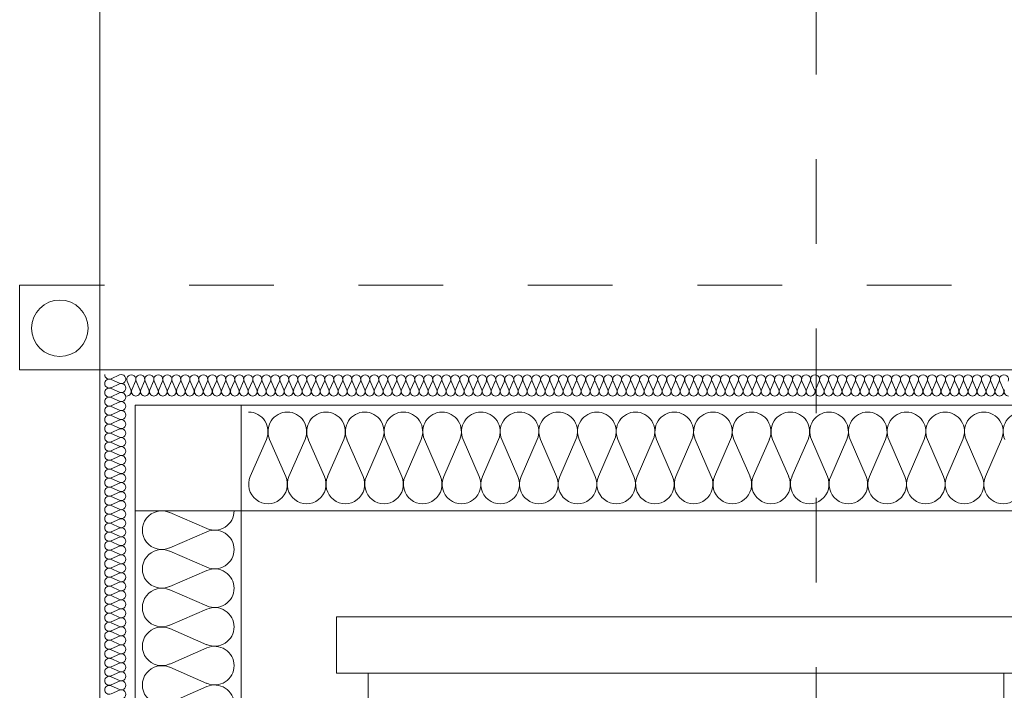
# Model space of a CAD drawing. Header units: millimetres. Extents: x 204754 to 495640, y -178579 to -98814.
# Tile 107 of 179: x 263557 to 264951, y -124542 to -123592. Entities that reach past the tile are written whole.
import ezdxf

# ---------------------------------------------------------------- set-up
doc = ezdxf.new("R2010")
doc.units = ezdxf.units.MM
doc.header["$MEASUREMENT"] = 0
doc.linetypes.add('Przerywana', pattern=[240, 120, -120])
doc.layers.get('0').update_dxf_attribs({"color": 252, "lineweight": 5})
for name, color, linetype, lineweight in [('840-G Znaczniki ogólne_Nr_pióra__3', 252, 'Continuous', 5), ('Nowe_320-W Umeblowanie_Nr_pióra__103', 252, 'Continuous', 5), ('Nowe_320-W Umeblowanie_Nr_pióra__181', 252, 'Continuous', 5), ('Nowe_820-G Rysunki Obrazki_Nr_pióra__1', 252, 'Continuous', 5), ('Nowe_820-G Rysunki Obrazki_Nr_pióra__103', 252, 'Continuous', 5), ('Nowe_820-G Rysunki Obrazki_Nr_pióra__161', 252, 'Continuous', 5), ('Nowe_820-G Rysunki Obrazki_Nr_pióra__27', 252, 'Continuous', 5), ('Nowe_820-G Rysunki Obrazki_Nr_pióra__84', 252, 'Continuous', 5)]:
    doc.layers.add(name, color=color, linetype=linetype, lineweight=lineweight)

# ---------------------------------------------------------------- blocks, each defined once
blk = doc.blocks.new('podkład 20251118')
at = {"layer": '840-G Znaczniki ogólne_Nr_pióra__3', "color": 252, "linetype": 'Przerywana', "lineweight": 5}
blk.add_line((264684.9, -121149.1), (264684.9, -142839.1), dxfattribs=at)
at = {"layer": 'Nowe_320-W Umeblowanie_Nr_pióra__103', "color": 252, "linetype": 'Continuous', "lineweight": 5}
for p, q in [((263883.2, -124238.9), (263906, -124186.4)), ((263910.6, -124186.4), (263933.4, -124238.9)), ((263938, -124238.9), (263960.8, -124186.4)), ((263965.4, -124186.4), (263988.2, -124238.9)), ((263992.8, -124238.9), (264015.6, -124186.4)), ((264020.2, -124186.4), (264043, -124238.9)), ((264047.6, -124238.9), (264070.4, -124186.4)), ((264075, -124186.4), (264097.8, -124238.9)), ((264102.4, -124238.9), (264125.2, -124186.4)), ((264129.8, -124186.4), (264152.6, -124238.9)), ((264157.2, -124238.9), (264180, -124186.4)), ((264184.7, -124186.4), (264207.5, -124238.9)), ((264212.1, -124238.9), (264234.9, -124186.4)), ((264239.5, -124186.4), (264262.3, -124238.9)), ((264266.9, -124238.9), (264289.7, -124186.4)), ((264294.3, -124186.4), (264317.1, -124238.9)), ((264321.7, -124238.9), (264344.5, -124186.4)), ((264349.1, -124186.4), (264371.9, -124238.9)), ((264376.5, -124238.9), (264399.3, -124186.4)), ((264403.9, -124186.4), (264426.7, -124238.9)), ((264431.3, -124238.9), (264454.1, -124186.4)), ((264458.7, -124186.4), (264481.5, -124238.9)), ((264486.1, -124238.9), (264508.9, -124186.4)), ((264513.5, -124186.4), (264536.3, -124238.9)), ((264540.9, -124238.9), (264563.7, -124186.4)), ((264568.3, -124186.4), (264591.1, -124238.9)), ((264595.7, -124238.9), (264618.5, -124186.4)), ((264623.1, -124186.4), (264645.9, -124238.9)), ((264650.5, -124238.9), (264673.3, -124186.4)), ((264678, -124186.4), (264700.8, -124238.9)), ((264705.4, -124238.9), (264728.2, -124186.4)), ((264732.8, -124186.4), (264755.6, -124238.9)), ((264760.2, -124238.9), (264783, -124186.4)), ((264787.6, -124186.4), (264810.4, -124238.9)), ((264815, -124238.9), (264837.8, -124186.4)), ((264842.4, -124186.4), (264865.2, -124238.9)), ((264869.8, -124238.9), (264892.6, -124186.4)), ((264897.2, -124186.4), (264920, -124238.9)), ((264924.6, -124238.9), (264947.4, -124186.4)), ((263769, -124290), (263821.6, -124312.8)), ((263821.6, -124317.4), (263769, -124340.2)), ((263769, -124344.8), (263821.6, -124367.7)), ((263821.6, -124372.3), (263769, -124395.1)), ((263769, -124399.7), (263821.6, -124422.5)), ((263821.6, -124427.1), (263769, -124449.9)), ((263769, -124454.5), (263821.6, -124477.4)), ((263821.6, -124482), (263769, -124504.8)), ((263769, -124509.4), (263821.6, -124532.2)), ((263821.6, -124536.8), (263769, -124559.6))]:
    blk.add_line(p, q, dxfattribs=at)
at = {"layer": 'Nowe_320-W Umeblowanie_Nr_pióra__103', "color": 252, "linetype": 'Continuous', "lineweight": 5, "extrusion": (0, 0, -1)}
for centre, major_axis, ratio, start_param, end_param in [((263880.9, -124175.3), (0, 27.6), 0.991225, 0, 1.98359), ((263935.7, -124175.3), (0, 27.6), 0.991225, 4.299596, 6.283185), ((263935.7, -124175.3), (0, 27.6), 0.991225, 0, 1.98359), ((263990.5, -124175.3), (0, 27.6), 0.991225, 4.299596, 6.283185), ((263990.5, -124175.3), (0, 27.6), 0.991225, 0, 1.98359), ((264045.3, -124175.3), (0, 27.6), 0.991225, 4.299596, 6.283185), ((264045.3, -124175.3), (0, 27.6), 0.991225, 0, 1.98359), ((264100.1, -124175.3), (0, 27.6), 0.991225, 4.299596, 6.283185), ((264100.1, -124175.3), (0, 27.6), 0.991225, 0, 1.98359), ((264154.9, -124175.3), (0, 27.6), 0.991225, 4.299596, 6.283185), ((264154.9, -124175.3), (0, 27.6), 0.991225, 0, 1.98359), ((264209.8, -124175.3), (0, 27.6), 0.991225, 4.299596, 6.283185), ((264209.8, -124175.3), (0, 27.6), 0.991225, 0, 1.98359), ((264264.6, -124175.3), (0, 27.6), 0.991225, 4.299596, 6.283185), ((264264.6, -124175.3), (0, 27.6), 0.991225, 0, 1.98359), ((264319.4, -124175.3), (0, 27.6), 0.991225, 4.299596, 6.283185), ((264319.4, -124175.3), (0, 27.6), 0.991225, 0, 1.98359), ((264374.2, -124175.3), (0, 27.6), 0.991225, 4.299596, 6.283185), ((264374.2, -124175.3), (0, 27.6), 0.991225, 0, 1.98359), ((264429, -124175.3), (0, 27.6), 0.991225, 4.299596, 6.283185), ((264429, -124175.3), (0, 27.6), 0.991225, 0, 1.98359), ((264483.8, -124175.3), (0, 27.6), 0.991225, 4.299596, 6.283185), ((264483.8, -124175.3), (0, 27.6), 0.991225, 0, 1.98359), ((264538.6, -124175.3), (0, 27.6), 0.991225, 4.299596, 6.283185), ((264538.6, -124175.3), (0, 27.6), 0.991225, 0, 1.98359), ((264593.4, -124175.3), (0, 27.6), 0.991225, 4.299596, 6.283185), ((264593.4, -124175.3), (0, 27.6), 0.991225, 0, 1.98359), ((264648.2, -124175.3), (0, 27.6), 0.991225, 4.299596, 6.283185), ((264648.2, -124175.3), (0, 27.6), 0.991225, 0, 1.98359), ((264703.1, -124175.3), (0, 27.6), 0.991225, 4.299596, 6.283185), ((264703.1, -124175.3), (0, 27.6), 0.991225, 0, 1.98359), ((264757.9, -124175.3), (0, 27.6), 0.991225, 4.299596, 6.283185), ((264757.9, -124175.3), (0, 27.6), 0.991225, 0, 1.98359), ((264812.7, -124175.3), (0, 27.6), 0.991225, 4.299596, 6.283185), ((264812.7, -124175.3), (0, 27.6), 0.991225, 0, 1.98359), ((264867.5, -124175.3), (0, 27.6), 0.991225, 4.299596, 6.283185), ((264867.5, -124175.3), (0, 27.6), 0.991225, 0, 1.98359), ((264922.3, -124175.3), (0, 27.6), 0.991225, 4.299596, 6.283185), ((264922.3, -124175.3), (0, 27.6), 0.991225, 0, 1.98359), ((264977.1, -124175.3), (0, 27.6), 0.991225, 4.299596, 6.283185), ((263908.3, -124250), (0, 27.6), 0.991225, 1.158002, 5.125182), ((263963.1, -124250), (0, 27.6), 0.991225, 1.158002, 5.125182), ((264017.9, -124250), (0, 27.6), 0.991225, 1.158002, 5.125182), ((264072.7, -124250), (0, 27.6), 0.991225, 1.158002, 5.125182), ((264127.5, -124250), (0, 27.6), 0.991225, 1.158002, 5.125182), ((264182.4, -124250), (0, 27.6), 0.991225, 1.158002, 5.125182), ((264237.2, -124250), (0, 27.6), 0.991225, 1.158002, 5.125182), ((264292, -124250), (0, 27.6), 0.991225, 1.158002, 5.125182), ((264346.8, -124250), (0, 27.6), 0.991225, 1.158002, 5.125182), ((264401.6, -124250), (0, 27.6), 0.991225, 1.158002, 5.125182), ((264456.4, -124250), (0, 27.6), 0.991225, 1.158002, 5.125182), ((264511.2, -124250), (0, 27.6), 0.991225, 1.158002, 5.125182), ((264566, -124250), (0, 27.6), 0.991225, 1.158002, 5.125182), ((264620.8, -124250), (0, 27.6), 0.991225, 1.158002, 5.125182), ((264675.7, -124250), (0, 27.6), 0.991225, 1.158002, 5.125182), ((264730.5, -124250), (0, 27.6), 0.991225, 1.158002, 5.125182), ((264785.3, -124250), (0, 27.6), 0.991225, 1.158002, 5.125182), ((264840.1, -124250), (0, 27.6), 0.991225, 1.158002, 5.125182), ((264894.9, -124250), (0, 27.6), 0.991225, 1.158002, 5.125182), ((264949.7, -124250), (0, 27.6), 0.991225, 1.158002, 5.125182), ((263757.9, -124315.1), (-27.6, 0), 0.991967, 4.299595, 8.266775), ((263832.6, -124287.7), (-27.6, 0), 0.991967, 3.141593, 5.125182), ((263832.6, -124342.5), (-27.6, 0), 0.991967, 1.158003, 3.141593), ((263757.9, -124370), (-27.6, 0), 0.991967, 4.299595, 8.266775), ((263832.6, -124342.5), (-27.6, 0), 0.991967, 3.141593, 5.125182), ((263832.6, -124397.4), (-27.6, 0), 0.991967, 1.158003, 3.141593), ((263757.9, -124424.8), (27.6, 0), 0.991967, 1.158002, 5.125182), ((263832.6, -124397.4), (-27.6, 0), 0.991967, 3.141593, 5.125182), ((263832.6, -124452.2), (-27.6, 0), 0.991967, 1.158003, 3.141593), ((263757.9, -124479.7), (-27.6, 0), 0.991967, 4.299595, 8.266775), ((263832.6, -124452.2), (-27.6, 0), 0.991967, 3.141593, 5.125182), ((263832.6, -124507.1), (-27.6, 0), 0.991967, 1.158003, 3.141593), ((263757.9, -124534.5), (-27.6, 0), 0.991967, 4.299595, 8.266775), ((263832.6, -124507.1), (-27.6, 0), 0.991967, 3.141593, 5.125182), ((263832.6, -124561.9), (-27.6, 0), 0.991967, 1.158003, 3.141593)]:
    blk.add_ellipse(centre, major_axis=major_axis, ratio=ratio, start_param=start_param, end_param=end_param, dxfattribs=at)
at = {"layer": 'Nowe_320-W Umeblowanie_Nr_pióra__181', "color": 252, "linetype": 'Continuous', "lineweight": 5}
for p, q in [((263686, -124100.4), (263698.1, -124095.1)), ((263698.1, -124106.8), (263686, -124101.5)), ((263686, -124113.2), (263698.1, -124107.9)), ((263714.2, -124116.1), (263708.9, -124104)), ((263720.5, -124104), (263715.2, -124116.1)), ((263726.9, -124116.1), (263721.6, -124104)), ((263733.3, -124104), (263728, -124116.1)), ((263739.6, -124116.1), (263734.3, -124104)), ((263746, -124104), (263740.7, -124116.1)), ((263752.4, -124116.1), (263747.1, -124104)), ((263758.8, -124104), (263753.5, -124116.1)), ((263765.1, -124116.1), (263759.8, -124104)), ((263771.5, -124104), (263766.2, -124116.1)), ((263777.9, -124116.1), (263772.6, -124104)), ((263784.3, -124104), (263778.9, -124116.1)), ((263790.6, -124116.1), (263785.3, -124104)), ((263797, -124104), (263791.7, -124116.1)), ((263803.4, -124116.1), (263798.1, -124104)), ((263809.7, -124104), (263804.4, -124116.1)), ((263816.1, -124116.1), (263810.8, -124104)), ((263822.5, -124104), (263817.2, -124116.1)), ((263828.9, -124116.1), (263823.6, -124104)), ((263835.2, -124104), (263829.9, -124116.1)), ((263841.6, -124116.1), (263836.3, -124104)), ((263848, -124104), (263842.7, -124116.1)), ((263854.3, -124116.1), (263849, -124104)), ((263860.7, -124104), (263855.4, -124116.1)), ((263867.1, -124116.1), (263861.8, -124104)), ((263873.5, -124104), (263868.2, -124116.1)), ((263879.8, -124116.1), (263874.5, -124104)), ((263886.2, -124104), (263880.9, -124116.1)), ((263892.6, -124116.1), (263887.3, -124104)), ((263899, -124104), (263893.6, -124116.1)), ((263905.3, -124116.1), (263900, -124104)), ((263911.7, -124104), (263906.4, -124116.1)), ((263918.1, -124116.1), (263912.8, -124104)), ((263924.4, -124104), (263919.1, -124116.1)), ((263930.8, -124116.1), (263925.5, -124104)), ((263937.2, -124104), (263931.9, -124116.1)), ((263943.6, -124116.1), (263938.3, -124104)), ((263949.9, -124104), (263944.6, -124116.1)), ((263956.3, -124116.1), (263951, -124104)), ((263962.7, -124104), (263957.4, -124116.1)), ((263969, -124116.1), (263963.7, -124104)), ((263975.4, -124104), (263970.1, -124116.1)), ((263981.8, -124116.1), (263976.5, -124104)), ((263988.2, -124104), (263982.9, -124116.1)), ((263994.5, -124116.1), (263989.2, -124104)), ((264000.9, -124104), (263995.6, -124116.1)), ((264007.3, -124116.1), (264002, -124104)), ((264013.7, -124104), (264008.4, -124116.1)), ((264020, -124116.1), (264014.7, -124104)), ((264026.4, -124104), (264021.1, -124116.1)), ((264032.8, -124116.1), (264027.5, -124104)), ((264039.1, -124104), (264033.8, -124116.1)), ((264045.5, -124116.1), (264040.2, -124104)), ((264051.9, -124104), (264046.6, -124116.1)), ((264058.3, -124116.1), (264053, -124104)), ((264064.6, -124104), (264059.3, -124116.1)), ((264071, -124116.1), (264065.7, -124104)), ((264077.4, -124104), (264072.1, -124116.1)), ((264083.7, -124116.1), (264078.4, -124104)), ((264090.1, -124104), (264084.8, -124116.1)), ((264096.5, -124116.1), (264091.2, -124104)), ((264102.9, -124104), (264097.6, -124116.1)), ((264109.2, -124116.1), (264103.9, -124104)), ((264115.6, -124104), (264110.3, -124116.1)), ((264122, -124116.1), (264116.7, -124104)), ((264128.4, -124104), (264123.1, -124116.1)), ((264134.7, -124116.1), (264129.4, -124104)), ((264141.1, -124104), (264135.8, -124116.1)), ((264147.5, -124116.1), (264142.2, -124104)), ((264153.8, -124104), (264148.5, -124116.1)), ((264160.2, -124116.1), (264154.9, -124104)), ((264166.6, -124104), (264161.3, -124116.1)), ((264173, -124116.1), (264167.7, -124104)), ((264179.3, -124104), (264174, -124116.1)), ((264185.7, -124116.1), (264180.4, -124104)), ((264192.1, -124104), (264186.8, -124116.1)), ((264198.4, -124116.1), (264193.1, -124104)), ((264204.8, -124104), (264199.5, -124116.1)), ((264211.2, -124116.1), (264205.9, -124104)), ((264217.6, -124104), (264212.3, -124116.1)), ((264223.9, -124116.1), (264218.6, -124104)), ((264230.3, -124104), (264225, -124116.1)), ((264236.7, -124116.1), (264231.4, -124104)), ((264243.1, -124104), (264237.8, -124116.1)), ((264249.4, -124116.1), (264244.1, -124104)), ((264255.8, -124104), (264250.5, -124116.1)), ((264262.2, -124116.1), (264256.9, -124104)), ((264268.5, -124104), (264263.2, -124116.1)), ((264274.9, -124116.1), (264269.6, -124104)), ((264281.3, -124104), (264276, -124116.1)), ((264287.7, -124116.1), (264282.4, -124104)), ((264294, -124104), (264288.7, -124116.1)), ((264300.4, -124116.1), (264295.1, -124104)), ((264306.8, -124104), (264301.5, -124116.1)), ((264313.2, -124116.1), (264307.8, -124104)), ((264319.5, -124104), (264314.2, -124116.1)), ((264325.9, -124116.1), (264320.6, -124104)), ((264332.3, -124104), (264327, -124116.1)), ((264338.6, -124116.1), (264333.3, -124104)), ((264345, -124104), (264339.7, -124116.1)), ((264351.4, -124116.1), (264346.1, -124104)), ((264357.8, -124104), (264352.5, -124116.1)), ((264364.1, -124116.1), (264358.8, -124104)), ((264370.5, -124104), (264365.2, -124116.1)), ((264376.9, -124116.1), (264371.6, -124104)), ((264383.2, -124104), (264377.9, -124116.1)), ((264389.6, -124116.1), (264384.3, -124104)), ((264396, -124104), (264390.7, -124116.1)), ((264402.4, -124116.1), (264397.1, -124104)), ((264408.7, -124104), (264403.4, -124116.1)), ((264415.1, -124116.1), (264409.8, -124104)), ((264421.5, -124104), (264416.2, -124116.1)), ((264427.9, -124116.1), (264422.6, -124104)), ((264434.2, -124104), (264428.9, -124116.1)), ((264440.6, -124116.1), (264435.3, -124104)), ((264447, -124104), (264441.7, -124116.1)), ((264453.3, -124116.1), (264448, -124104)), ((264459.7, -124104), (264454.4, -124116.1)), ((264466.1, -124116.1), (264460.8, -124104)), ((264472.5, -124104), (264467.2, -124116.1)), ((264478.8, -124116.1), (264473.5, -124104)), ((264485.2, -124104), (264479.9, -124116.1)), ((264491.6, -124116.1), (264486.3, -124104)), ((264497.9, -124104), (264492.6, -124116.1)), ((264504.3, -124116.1), (264499, -124104)), ((264510.7, -124104), (264505.4, -124116.1)), ((264517.1, -124116.1), (264511.8, -124104)), ((264523.4, -124104), (264518.1, -124116.1)), ((264529.8, -124116.1), (264524.5, -124104)), ((264536.2, -124104), (264530.9, -124116.1)), ((264542.6, -124116.1), (264537.3, -124104)), ((264548.9, -124104), (264543.6, -124116.1)), ((264555.3, -124116.1), (264550, -124104)), ((264561.7, -124104), (264556.4, -124116.1)), ((264568, -124116.1), (264562.7, -124104)), ((264574.4, -124104), (264569.1, -124116.1)), ((264580.8, -124116.1), (264575.5, -124104)), ((264587.2, -124104), (264581.9, -124116.1)), ((264593.5, -124116.1), (264588.2, -124104)), ((264599.9, -124104), (264594.6, -124116.1)), ((264606.3, -124116.1), (264601, -124104)), ((264612.6, -124104), (264607.3, -124116.1)), ((264619, -124116.1), (264613.7, -124104)), ((264625.4, -124104), (264620.1, -124116.1)), ((264631.8, -124116.1), (264626.5, -124104)), ((264638.1, -124104), (264632.8, -124116.1)), ((264644.5, -124116.1), (264639.2, -124104)), ((264650.9, -124104), (264645.6, -124116.1)), ((264657.3, -124116.1), (264652, -124104)), ((264663.6, -124104), (264658.3, -124116.1)), ((264670, -124116.1), (264664.7, -124104)), ((264676.4, -124104), (264671.1, -124116.1)), ((264682.7, -124116.1), (264677.4, -124104)), ((264689.1, -124104), (264683.8, -124116.1)), ((264695.5, -124116.1), (264690.2, -124104)), ((264701.9, -124104), (264696.6, -124116.1)), ((264708.2, -124116.1), (264702.9, -124104)), ((264714.6, -124104), (264709.3, -124116.1)), ((264721, -124116.1), (264715.7, -124104)), ((264727.3, -124104), (264722, -124116.1)), ((264733.7, -124116.1), (264728.4, -124104)), ((264740.1, -124104), (264734.8, -124116.1)), ((264746.5, -124116.1), (264741.2, -124104)), ((264752.8, -124104), (264747.5, -124116.1)), ((264759.2, -124116.1), (264753.9, -124104)), ((264765.6, -124104), (264760.3, -124116.1)), ((264772, -124116.1), (264766.7, -124104)), ((264778.3, -124104), (264773, -124116.1)), ((264784.7, -124116.1), (264779.4, -124104)), ((264791.1, -124104), (264785.8, -124116.1)), ((264797.4, -124116.1), (264792.1, -124104)), ((264803.8, -124104), (264798.5, -124116.1)), ((264810.2, -124116.1), (264804.9, -124104)), ((264816.6, -124104), (264811.3, -124116.1)), ((264822.9, -124116.1), (264817.6, -124104)), ((264829.3, -124104), (264824, -124116.1)), ((264835.7, -124116.1), (264830.4, -124104)), ((264842.1, -124104), (264836.7, -124116.1)), ((264848.4, -124116.1), (264843.1, -124104)), ((264854.8, -124104), (264849.5, -124116.1)), ((264861.2, -124116.1), (264855.9, -124104)), ((264867.5, -124104), (264862.2, -124116.1)), ((264873.9, -124116.1), (264868.6, -124104)), ((264880.3, -124104), (264875, -124116.1)), ((264886.7, -124116.1), (264881.4, -124104)), ((264893, -124104), (264887.7, -124116.1)), ((264899.4, -124116.1), (264894.1, -124104)), ((264905.8, -124104), (264900.5, -124116.1)), ((264912.1, -124116.1), (264906.8, -124104)), ((264918.5, -124104), (264913.2, -124116.1)), ((264924.9, -124116.1), (264919.6, -124104)), ((264931.3, -124104), (264926, -124116.1)), ((264937.6, -124116.1), (264932.3, -124104)), ((264944, -124104), (264938.7, -124116.1)), ((264950.4, -124116.1), (264945.1, -124104)), ((263698.1, -124119.6), (263686, -124114.3)), ((263686, -124126), (263698.1, -124120.6)), ((263698.1, -124132.3), (263686, -124127)), ((263686, -124138.7), (263698.1, -124133.4)), ((263698.1, -124145.1), (263686, -124139.8)), ((263686, -124151.5), (263698.1, -124146.2)), ((263698.1, -124157.9), (263686, -124152.6)), ((263686, -124164.3), (263698.1, -124158.9)), ((263698.1, -124170.6), (263686, -124165.3)), ((263686, -124177), (263698.1, -124171.7)), ((263698.1, -124183.4), (263686, -124178.1)), ((263686, -124189.8), (263698.1, -124184.5)), ((263698.1, -124196.2), (263686, -124190.9)), ((263686, -124202.5), (263698.1, -124197.2)), ((263698.1, -124208.9), (263686, -124203.6)), ((263686, -124215.3), (263698.1, -124210)), ((263698.1, -124221.7), (263686, -124216.4)), ((263686, -124228.1), (263698.1, -124222.8)), ((263698.1, -124234.5), (263686, -124229.1)), ((263686, -124240.8), (263698.1, -124235.5)), ((263698.1, -124247.2), (263686, -124241.9)), ((263686, -124253.6), (263698.1, -124248.3)), ((263698.1, -124260), (263686, -124254.7)), ((263686, -124266.4), (263698.1, -124261.1)), ((263698.1, -124272.8), (263686, -124267.4)), ((263686, -124279.1), (263698.1, -124273.8)), ((263698.1, -124285.5), (263686, -124280.2)), ((263686, -124291.9), (263698.1, -124286.6)), ((263698.1, -124298.3), (263686, -124293)), ((263686, -124304.7), (263698.1, -124299.4)), ((263698.1, -124311.1), (263686, -124305.7)), ((263686, -124317.4), (263698.1, -124312.1)), ((263698.1, -124323.8), (263686, -124318.5)), ((263686, -124330.2), (263698.1, -124324.9)), ((263698.1, -124336.6), (263686, -124331.3)), ((263686, -124343), (263698.1, -124337.7)), ((263698.1, -124349.3), (263686, -124344)), ((263686, -124355.7), (263698.1, -124350.4)), ((263698.1, -124362.1), (263686, -124356.8)), ((263686, -124368.5), (263698.1, -124363.2)), ((263698.1, -124374.9), (263686, -124369.6)), ((263686, -124381.3), (263698.1, -124376)), ((263698.1, -124387.6), (263686, -124382.3)), ((263686, -124394), (263698.1, -124388.7)), ((263698.1, -124400.4), (263686, -124395.1)), ((263686, -124406.8), (263698.1, -124401.5)), ((263698.1, -124413.2), (263686, -124407.9)), ((263686, -124419.6), (263698.1, -124414.2)), ((263698.1, -124425.9), (263686, -124420.6)), ((263686, -124432.3), (263698.1, -124427)), ((263698.1, -124438.7), (263686, -124433.4)), ((263686, -124445.1), (263698.1, -124439.8)), ((263698.1, -124451.5), (263686, -124446.2)), ((263686, -124457.9), (263698.1, -124452.5)), ((263698.1, -124464.2), (263686, -124458.9)), ((263686, -124470.6), (263698.1, -124465.3)), ((263698.1, -124477), (263686, -124471.7)), ((263686, -124483.4), (263698.1, -124478.1)), ((263698.1, -124489.8), (263686, -124484.5)), ((263686, -124496.2), (263698.1, -124490.8)), ((263698.1, -124502.5), (263686, -124497.2)), ((263686, -124508.9), (263698.1, -124503.6)), ((263698.1, -124515.3), (263686, -124510)), ((263686, -124521.7), (263698.1, -124516.4)), ((263698.1, -124528.1), (263686, -124522.8)), ((263686, -124534.4), (263698.1, -124529.1)), ((263698.1, -124540.8), (263686, -124535.5)), ((263686, -124547.2), (263698.1, -124541.9))]:
    blk.add_line(p, q, dxfattribs=at)
at = {"layer": 'Nowe_320-W Umeblowanie_Nr_pióra__181', "color": 252, "linetype": 'Continuous', "lineweight": 5, "extrusion": (0, 0, -1)}
for centre, major_axis, ratio, start_param, end_param in [((263683.4, -124094.6), (-6.38, 0), 0.999631, 4.299596, 6.283185), ((263700.6, -124101), (6.38, 0), 0.999631, 4.299595, 8.266775), ((263714.7, -124101.4), (0, 6.38), 0.998738, 4.299595, 8.266775), ((263727.4, -124101.4), (0, 6.38), 0.998738, 4.299595, 8.266775), ((263740.2, -124101.4), (0, 6.38), 0.998738, 4.299595, 8.266775), ((263752.9, -124101.4), (0, 6.38), 0.998738, 4.299595, 8.266775), ((263765.7, -124101.4), (0, 6.38), 0.998738, 4.299595, 8.266775), ((263778.4, -124101.4), (0, 6.38), 0.998738, 4.299595, 8.266775), ((263791.2, -124101.4), (0, 6.38), 0.998738, 4.299595, 8.266775), ((263803.9, -124101.4), (0, 6.38), 0.998738, 4.299595, 8.266775), ((263816.6, -124101.4), (0, 6.38), 0.998738, 4.299595, 8.266775), ((263829.4, -124101.4), (0, 6.38), 0.998738, 4.299595, 8.266775), ((263842.1, -124101.4), (0, 6.38), 0.998738, 4.299595, 8.266775), ((263854.9, -124101.4), (0, 6.38), 0.998738, 4.299595, 8.266775), ((263867.6, -124101.4), (0, 6.38), 0.998738, 4.299595, 8.266775), ((263880.4, -124101.4), (0, 6.38), 0.998738, 4.299595, 8.266775), ((263893.1, -124101.4), (0, 6.38), 0.998738, 4.299595, 8.266775), ((263905.9, -124101.4), (0, 6.38), 0.998738, 4.299595, 8.266775), ((263918.6, -124101.4), (0, 6.38), 0.998738, 4.299595, 8.266775), ((263931.3, -124101.4), (0, 6.38), 0.998738, 4.299595, 8.266775), ((263944.1, -124101.4), (0, 6.38), 0.998738, 4.299595, 8.266775), ((263956.8, -124101.4), (0, 6.38), 0.998738, 4.299595, 8.266775), ((263969.6, -124101.4), (0, 6.38), 0.998738, 4.299595, 8.266775), ((263982.3, -124101.4), (0, 6.38), 0.998738, 4.299595, 8.266775), ((263995.1, -124101.4), (0, 6.38), 0.998738, 4.299595, 8.266775), ((264007.8, -124101.4), (0, 6.38), 0.998738, 4.299595, 8.266775), ((264020.6, -124101.4), (0, 6.38), 0.998738, 4.299595, 8.266775), ((264033.3, -124101.4), (0, 6.38), 0.998738, 4.299595, 8.266775), ((264046, -124101.4), (0, 6.38), 0.998738, 4.299595, 8.266775), ((264058.8, -124101.4), (0, 6.38), 0.998738, 4.299595, 8.266775), ((264071.5, -124101.4), (0, 6.38), 0.998738, 4.299595, 8.266775), ((264084.3, -124101.4), (0, 6.38), 0.998738, 4.299595, 8.266775), ((264097, -124101.4), (0, 6.38), 0.998738, 4.299595, 8.266775), ((264109.8, -124101.4), (0, 6.38), 0.998738, 4.299595, 8.266775), ((264122.5, -124101.4), (0, 6.38), 0.998738, 4.299595, 8.266775), ((264135.3, -124101.4), (0, 6.38), 0.998738, 4.299595, 8.266775), ((264148, -124101.4), (0, 6.38), 0.998738, 4.299595, 8.266775), ((264160.8, -124101.4), (0, 6.38), 0.998738, 4.299595, 8.266775), ((264173.5, -124101.4), (0, 6.38), 0.998738, 4.299595, 8.266775), ((264186.2, -124101.4), (0, 6.38), 0.998738, 4.299595, 8.266775), ((264199, -124101.4), (0, 6.38), 0.998738, 4.299595, 8.266775), ((264211.7, -124101.4), (0, 6.38), 0.998738, 4.299595, 8.266775), ((264224.5, -124101.4), (0, 6.38), 0.998738, 4.299595, 8.266775), ((264237.2, -124101.4), (0, 6.38), 0.998738, 4.299595, 8.266775), ((264250, -124101.4), (0, 6.38), 0.998738, 4.299595, 8.266775), ((264262.7, -124101.4), (0, 6.38), 0.998738, 4.299595, 8.266775), ((264275.5, -124101.4), (0, 6.38), 0.998738, 4.299595, 8.266775), ((264288.2, -124101.4), (0, 6.38), 0.998738, 4.299595, 8.266775), ((264300.9, -124101.4), (0, 6.38), 0.998738, 4.299595, 8.266775), ((264313.7, -124101.4), (0, 6.38), 0.998738, 4.299595, 8.266775), ((264326.4, -124101.4), (0, 6.38), 0.998738, 4.299595, 8.266775), ((264339.2, -124101.4), (0, 6.38), 0.998738, 4.299595, 8.266775), ((264351.9, -124101.4), (0, 6.38), 0.998738, 4.299595, 8.266775), ((264364.7, -124101.4), (0, 6.38), 0.998738, 4.299595, 8.266775), ((264377.4, -124101.4), (0, 6.38), 0.998738, 4.299595, 8.266775), ((264390.2, -124101.4), (0, 6.38), 0.998738, 4.299595, 8.266775), ((264402.9, -124101.4), (0, 6.38), 0.998738, 4.299595, 8.266775), ((264415.6, -124101.4), (0, 6.38), 0.998738, 4.299595, 8.266775), ((264428.4, -124101.4), (0, 6.38), 0.998738, 4.299595, 8.266775), ((264441.1, -124101.4), (0, 6.38), 0.998738, 4.299595, 8.266775), ((264453.9, -124101.4), (0, 6.38), 0.998738, 4.299595, 8.266775), ((264466.6, -124101.4), (0, 6.38), 0.998738, 4.299595, 8.266775), ((264479.4, -124101.4), (0, 6.38), 0.998738, 4.299595, 8.266775), ((264492.1, -124101.4), (0, 6.38), 0.998738, 4.299595, 8.266775), ((264504.9, -124101.4), (0, 6.38), 0.998738, 4.299595, 8.266775), ((264517.6, -124101.4), (0, 6.38), 0.998738, 4.299595, 8.266775), ((264530.3, -124101.4), (0, 6.38), 0.998738, 4.299595, 8.266775), ((264543.1, -124101.4), (0, 6.38), 0.998738, 4.299595, 8.266775), ((264555.8, -124101.4), (0, 6.38), 0.998738, 4.299595, 8.266775), ((264568.6, -124101.4), (0, 6.38), 0.998738, 4.299595, 8.266775), ((264581.3, -124101.4), (0, 6.38), 0.998738, 4.299595, 8.266775), ((264594.1, -124101.4), (0, 6.38), 0.998738, 4.299595, 8.266775), ((264606.8, -124101.4), (0, 6.38), 0.998738, 4.299595, 8.266775), ((264619.6, -124101.4), (0, 6.38), 0.998738, 4.299595, 8.266775), ((264632.3, -124101.4), (0, 6.38), 0.998738, 4.299595, 8.266775), ((264645, -124101.4), (0, 6.38), 0.998738, 4.299595, 8.266775), ((264657.8, -124101.4), (0, 6.38), 0.998738, 4.299595, 8.266775), ((264670.5, -124101.4), (0, 6.38), 0.998738, 4.299595, 8.266775), ((264683.3, -124101.4), (0, 6.38), 0.998738, 4.299595, 8.266775), ((264696, -124101.4), (0, 6.38), 0.998738, 4.299595, 8.266775), ((264708.8, -124101.4), (0, 6.38), 0.998738, 4.299595, 8.266775), ((264721.5, -124101.4), (0, 6.38), 0.998738, 4.299595, 8.266775), ((264734.3, -124101.4), (0, 6.38), 0.998738, 4.299595, 8.266775), ((264747, -124101.4), (0, 6.38), 0.998738, 4.299595, 8.266775), ((264759.7, -124101.4), (0, 6.38), 0.998738, 4.299595, 8.266775), ((264772.5, -124101.4), (0, 6.38), 0.998738, 4.299595, 8.266775), ((264785.2, -124101.4), (0, 6.38), 0.998738, 4.299595, 8.266775), ((264798, -124101.4), (0, 6.38), 0.998738, 4.299595, 8.266775), ((264810.7, -124101.4), (0, 6.38), 0.998738, 4.299595, 8.266775), ((264823.5, -124101.4), (0, 6.38), 0.998738, 4.299595, 8.266775), ((264836.2, -124101.4), (0, 6.38), 0.998738, 4.299595, 8.266775), ((264849, -124101.4), (0, 6.38), 0.998738, 4.299595, 8.266775), ((264861.7, -124101.4), (0, 6.38), 0.998738, 4.299595, 8.266775), ((264874.4, -124101.4), (0, 6.38), 0.998738, 4.299595, 8.266775), ((264887.2, -124101.4), (0, 6.38), 0.998738, 4.299595, 8.266775), ((264899.9, -124101.4), (0, 6.38), 0.998738, 4.299595, 8.266775), ((264912.7, -124101.4), (0, 6.38), 0.998738, 4.299595, 8.266775), ((264925.4, -124101.4), (0, 6.38), 0.998738, 4.299595, 8.266775), ((264938.2, -124101.4), (0, 6.38), 0.998738, 4.299595, 8.266775), ((264950.9, -124101.4), (0, 6.38), 0.998738, 4.299595, 8.266775), ((263683.4, -124107.3), (-6.38, 0), 0.999631, 0, 1.98359), ((263683.4, -124107.3), (-6.38, 0), 0.999631, 4.299596, 6.283185), ((263700.6, -124113.7), (6.38, 0), 0.999631, 4.299595, 8.266775), ((263683.4, -124120.1), (-6.38, 0), 0.999631, 0, 1.98359), ((263683.4, -124120.1), (-6.38, 0), 0.999631, 4.299596, 6.283185), ((263700.6, -124126.5), (-6.38, 0), 0.999631, 1.158002, 5.125182), ((263708.3, -124118.6), (0, 6.38), 0.998738, 1.158003, 3.141593), ((263721.1, -124118.6), (0, 6.38), 0.998738, 3.141593, 5.125182), ((263721.1, -124118.6), (0, 6.38), 0.998738, 1.158003, 3.141593), ((263733.8, -124118.6), (0, 6.38), 0.998738, 3.141593, 5.125182), ((263733.8, -124118.6), (0, 6.38), 0.998738, 1.158003, 3.141593), ((263746.6, -124118.6), (0, 6.38), 0.998738, 3.141593, 5.125182), ((263746.6, -124118.6), (0, 6.38), 0.998738, 1.158003, 3.141593), ((263759.3, -124118.6), (0, 6.38), 0.998738, 3.141593, 5.125182), ((263759.3, -124118.6), (0, 6.38), 0.998738, 1.158003, 3.141593), ((263772, -124118.6), (0, 6.38), 0.998738, 3.141593, 5.125182), ((263772, -124118.6), (0, 6.38), 0.998738, 1.158003, 3.141593), ((263784.8, -124118.6), (0, 6.38), 0.998738, 3.141593, 5.125182), ((263784.8, -124118.6), (0, 6.38), 0.998738, 1.158003, 3.141593), ((263797.5, -124118.6), (0, 6.38), 0.998738, 3.141593, 5.125182), ((263797.5, -124118.6), (0, 6.38), 0.998738, 1.158003, 3.141593), ((263810.3, -124118.6), (0, 6.38), 0.998738, 3.141593, 5.125182), ((263810.3, -124118.6), (0, 6.38), 0.998738, 1.158003, 3.141593), ((263823, -124118.6), (0, 6.38), 0.998738, 3.141593, 5.125182), ((263823, -124118.6), (0, 6.38), 0.998738, 1.158003, 3.141593), ((263835.8, -124118.6), (0, 6.38), 0.998738, 3.141593, 5.125182), ((263835.8, -124118.6), (0, 6.38), 0.998738, 1.158003, 3.141593), ((263848.5, -124118.6), (0, 6.38), 0.998738, 3.141593, 5.125182), ((263848.5, -124118.6), (0, 6.38), 0.998738, 1.158003, 3.141593), ((263861.3, -124118.6), (0, 6.38), 0.998738, 3.141593, 5.125182), ((263861.3, -124118.6), (0, 6.38), 0.998738, 1.158003, 3.141593), ((263874, -124118.6), (0, 6.38), 0.998738, 3.141593, 5.125182), ((263874, -124118.6), (0, 6.38), 0.998738, 1.158003, 3.141593), ((263886.7, -124118.6), (0, 6.38), 0.998738, 3.141593, 5.125182), ((263886.7, -124118.6), (0, 6.38), 0.998738, 1.158003, 3.141593), ((263899.5, -124118.6), (0, 6.38), 0.998738, 3.141593, 5.125182), ((263899.5, -124118.6), (0, 6.38), 0.998738, 1.158003, 3.141593), ((263912.2, -124118.6), (0, 6.38), 0.998738, 3.141593, 5.125182), ((263912.2, -124118.6), (0, 6.38), 0.998738, 1.158003, 3.141593), ((263925, -124118.6), (0, 6.38), 0.998738, 3.141593, 5.125182), ((263925, -124118.6), (0, 6.38), 0.998738, 1.158003, 3.141593), ((263937.7, -124118.6), (0, 6.38), 0.998738, 3.141593, 5.125182), ((263937.7, -124118.6), (0, 6.38), 0.998738, 1.158003, 3.141593), ((263950.5, -124118.6), (0, 6.38), 0.998738, 3.141593, 5.125182), ((263950.5, -124118.6), (0, 6.38), 0.998738, 1.158003, 3.141593), ((263963.2, -124118.6), (0, 6.38), 0.998738, 3.141593, 5.125182), ((263963.2, -124118.6), (0, 6.38), 0.998738, 1.158003, 3.141593), ((263976, -124118.6), (0, 6.38), 0.998738, 3.141593, 5.125182), ((263976, -124118.6), (0, 6.38), 0.998738, 1.158003, 3.141593), ((263988.7, -124118.6), (0, 6.38), 0.998738, 3.141593, 5.125182), ((263988.7, -124118.6), (0, 6.38), 0.998738, 1.158003, 3.141593), ((264001.4, -124118.6), (0, 6.38), 0.998738, 3.141593, 5.125182), ((264001.4, -124118.6), (0, 6.38), 0.998738, 1.158003, 3.141593), ((264014.2, -124118.6), (0, 6.38), 0.998738, 3.141593, 5.125182), ((264014.2, -124118.6), (0, 6.38), 0.998738, 1.158003, 3.141593), ((264026.9, -124118.6), (0, 6.38), 0.998738, 3.141593, 5.125182), ((264026.9, -124118.6), (0, 6.38), 0.998738, 1.158003, 3.141593), ((264039.7, -124118.6), (0, 6.38), 0.998738, 3.141593, 5.125182), ((264039.7, -124118.6), (0, 6.38), 0.998738, 1.158003, 3.141593), ((264052.4, -124118.6), (0, 6.38), 0.998738, 3.141593, 5.125182), ((264052.4, -124118.6), (0, 6.38), 0.998738, 1.158003, 3.141593), ((264065.2, -124118.6), (0, 6.38), 0.998738, 3.141593, 5.125182), ((264065.2, -124118.6), (0, 6.38), 0.998738, 1.158003, 3.141593), ((264077.9, -124118.6), (0, 6.38), 0.998738, 3.141593, 5.125182), ((264077.9, -124118.6), (0, 6.38), 0.998738, 1.158003, 3.141593), ((264090.7, -124118.6), (0, 6.38), 0.998738, 3.141593, 5.125182), ((264090.7, -124118.6), (0, 6.38), 0.998738, 1.158003, 3.141593), ((264103.4, -124118.6), (0, 6.38), 0.998738, 3.141593, 5.125182), ((264103.4, -124118.6), (0, 6.38), 0.998738, 1.158003, 3.141593), ((264116.1, -124118.6), (0, 6.38), 0.998738, 3.141593, 5.125182), ((264116.1, -124118.6), (0, 6.38), 0.998738, 1.158003, 3.141593), ((264128.9, -124118.6), (0, 6.38), 0.998738, 3.141593, 5.125182), ((264128.9, -124118.6), (0, 6.38), 0.998738, 1.158003, 3.141593), ((264141.6, -124118.6), (0, 6.38), 0.998738, 3.141593, 5.125182), ((264141.6, -124118.6), (0, 6.38), 0.998738, 1.158003, 3.141593), ((264154.4, -124118.6), (0, 6.38), 0.998738, 3.141593, 5.125182), ((264154.4, -124118.6), (0, 6.38), 0.998738, 1.158003, 3.141593), ((264167.1, -124118.6), (0, 6.38), 0.998738, 3.141593, 5.125182), ((264167.1, -124118.6), (0, 6.38), 0.998738, 1.158003, 3.141593), ((264179.9, -124118.6), (0, 6.38), 0.998738, 3.141593, 5.125182), ((264179.9, -124118.6), (0, 6.38), 0.998738, 1.158003, 3.141593), ((264192.6, -124118.6), (0, 6.38), 0.998738, 3.141593, 5.125182), ((264192.6, -124118.6), (0, 6.38), 0.998738, 1.158003, 3.141593), ((264205.4, -124118.6), (0, 6.38), 0.998738, 3.141593, 5.125182), ((264205.4, -124118.6), (0, 6.38), 0.998738, 1.158003, 3.141593), ((264218.1, -124118.6), (0, 6.38), 0.998738, 3.141593, 5.125182), ((264218.1, -124118.6), (0, 6.38), 0.998738, 1.158003, 3.141593), ((264230.8, -124118.6), (0, 6.38), 0.998738, 3.141593, 5.125182), ((264230.8, -124118.6), (0, 6.38), 0.998738, 1.158003, 3.141593), ((264243.6, -124118.6), (0, 6.38), 0.998738, 3.141593, 5.125182), ((264243.6, -124118.6), (0, 6.38), 0.998738, 1.158003, 3.141593), ((264256.3, -124118.6), (0, 6.38), 0.998738, 3.141593, 5.125182), ((264256.3, -124118.6), (0, 6.38), 0.998738, 1.158003, 3.141593), ((264269.1, -124118.6), (0, 6.38), 0.998738, 3.141593, 5.125182), ((264269.1, -124118.6), (0, 6.38), 0.998738, 1.158003, 3.141593), ((264281.8, -124118.6), (0, 6.38), 0.998738, 3.141593, 5.125182), ((264281.8, -124118.6), (0, 6.38), 0.998738, 1.158003, 3.141593), ((264294.6, -124118.6), (0, 6.38), 0.998738, 3.141593, 5.125182), ((264294.6, -124118.6), (0, 6.38), 0.998738, 1.158003, 3.141593), ((264307.3, -124118.6), (0, 6.38), 0.998738, 3.141593, 5.125182), ((264307.3, -124118.6), (0, 6.38), 0.998738, 1.158003, 3.141593), ((264320.1, -124118.6), (0, 6.38), 0.998738, 3.141593, 5.125182), ((264320.1, -124118.6), (0, 6.38), 0.998738, 1.158003, 3.141593), ((264332.8, -124118.6), (0, 6.38), 0.998738, 3.141593, 5.125182), ((264332.8, -124118.6), (0, 6.38), 0.998738, 1.158003, 3.141593), ((264345.5, -124118.6), (0, 6.38), 0.998738, 3.141593, 5.125182), ((264345.5, -124118.6), (0, 6.38), 0.998738, 1.158003, 3.141593), ((264358.3, -124118.6), (0, 6.38), 0.998738, 3.141593, 5.125182), ((264358.3, -124118.6), (0, 6.38), 0.998738, 1.158003, 3.141593), ((264371, -124118.6), (0, 6.38), 0.998738, 3.141593, 5.125182), ((264371, -124118.6), (0, 6.38), 0.998738, 1.158003, 3.141593), ((264383.8, -124118.6), (0, 6.38), 0.998738, 3.141593, 5.125182), ((264383.8, -124118.6), (0, 6.38), 0.998738, 1.158003, 3.141593), ((264396.5, -124118.6), (0, 6.38), 0.998738, 3.141593, 5.125182), ((264396.5, -124118.6), (0, 6.38), 0.998738, 1.158003, 3.141593), ((264409.3, -124118.6), (0, 6.38), 0.998738, 3.141593, 5.125182), ((264409.3, -124118.6), (0, 6.38), 0.998738, 1.158003, 3.141593), ((264422, -124118.6), (0, 6.38), 0.998738, 3.141593, 5.125182), ((264422, -124118.6), (0, 6.38), 0.998738, 1.158003, 3.141593), ((264434.8, -124118.6), (0, 6.38), 0.998738, 3.141593, 5.125182), ((264434.8, -124118.6), (0, 6.38), 0.998738, 1.158003, 3.141593), ((264447.5, -124118.6), (0, 6.38), 0.998738, 3.141593, 5.125182), ((264447.5, -124118.6), (0, 6.38), 0.998738, 1.158003, 3.141593), ((264460.2, -124118.6), (0, 6.38), 0.998738, 3.141593, 5.125182), ((264460.2, -124118.6), (0, 6.38), 0.998738, 1.158003, 3.141593), ((264473, -124118.6), (0, 6.38), 0.998738, 3.141593, 5.125182), ((264473, -124118.6), (0, 6.38), 0.998738, 1.158003, 3.141593), ((264485.7, -124118.6), (0, 6.38), 0.998738, 3.141593, 5.125182), ((264485.7, -124118.6), (0, 6.38), 0.998738, 1.158003, 3.141593), ((264498.5, -124118.6), (0, 6.38), 0.998738, 3.141593, 5.125182), ((264498.5, -124118.6), (0, 6.38), 0.998738, 1.158003, 3.141593), ((264511.2, -124118.6), (0, 6.38), 0.998738, 3.141593, 5.125182), ((264511.2, -124118.6), (0, 6.38), 0.998738, 1.158003, 3.141593), ((264524, -124118.6), (0, 6.38), 0.998738, 3.141593, 5.125182), ((264524, -124118.6), (0, 6.38), 0.998738, 1.158003, 3.141593), ((264536.7, -124118.6), (0, 6.38), 0.998738, 3.141593, 5.125182), ((264536.7, -124118.6), (0, 6.38), 0.998738, 1.158003, 3.141593), ((264549.5, -124118.6), (0, 6.38), 0.998738, 3.141593, 5.125182), ((264549.5, -124118.6), (0, 6.38), 0.998738, 1.158003, 3.141593), ((264562.2, -124118.6), (0, 6.38), 0.998738, 3.141593, 5.125182), ((264562.2, -124118.6), (0, 6.38), 0.998738, 1.158003, 3.141593), ((264574.9, -124118.6), (0, 6.38), 0.998738, 3.141593, 5.125182), ((264574.9, -124118.6), (0, 6.38), 0.998738, 1.158003, 3.141593), ((264587.7, -124118.6), (0, 6.38), 0.998738, 3.141593, 5.125182), ((264587.7, -124118.6), (0, 6.38), 0.998738, 1.158003, 3.141593), ((264600.4, -124118.6), (0, 6.38), 0.998738, 3.141593, 5.125182), ((264600.4, -124118.6), (0, 6.38), 0.998738, 1.158003, 3.141593), ((264613.2, -124118.6), (0, 6.38), 0.998738, 3.141593, 5.125182), ((264613.2, -124118.6), (0, 6.38), 0.998738, 1.158003, 3.141593), ((264625.9, -124118.6), (0, 6.38), 0.998738, 3.141593, 5.125182), ((264625.9, -124118.6), (0, 6.38), 0.998738, 1.158003, 3.141593), ((264638.7, -124118.6), (0, 6.38), 0.998738, 3.141593, 5.125182), ((264638.7, -124118.6), (0, 6.38), 0.998738, 1.158003, 3.141593), ((264651.4, -124118.6), (0, 6.38), 0.998738, 3.141593, 5.125182), ((264651.4, -124118.6), (0, 6.38), 0.998738, 1.158003, 3.141593), ((264664.2, -124118.6), (0, 6.38), 0.998738, 3.141593, 5.125182), ((264664.2, -124118.6), (0, 6.38), 0.998738, 1.158003, 3.141593), ((264676.9, -124118.6), (0, 6.38), 0.998738, 3.141593, 5.125182), ((264676.9, -124118.6), (0, 6.38), 0.998738, 1.158003, 3.141593), ((264689.7, -124118.6), (0, 6.38), 0.998738, 3.141593, 5.125182), ((264689.7, -124118.6), (0, 6.38), 0.998738, 1.158003, 3.141593), ((264702.4, -124118.6), (0, 6.38), 0.998738, 3.141593, 5.125182), ((264702.4, -124118.6), (0, 6.38), 0.998738, 1.158003, 3.141593), ((264715.1, -124118.6), (0, 6.38), 0.998738, 3.141593, 5.125182), ((264715.1, -124118.6), (0, 6.38), 0.998738, 1.158003, 3.141593), ((264727.9, -124118.6), (0, 6.38), 0.998738, 3.141593, 5.125182), ((264727.9, -124118.6), (0, 6.38), 0.998738, 1.158003, 3.141593), ((264740.6, -124118.6), (0, 6.38), 0.998738, 3.141593, 5.125182), ((264740.6, -124118.6), (0, 6.38), 0.998738, 1.158003, 3.141593), ((264753.4, -124118.6), (0, 6.38), 0.998738, 3.141593, 5.125182), ((264753.4, -124118.6), (0, 6.38), 0.998738, 1.158003, 3.141593), ((264766.1, -124118.6), (0, 6.38), 0.998738, 3.141593, 5.125182), ((264766.1, -124118.6), (0, 6.38), 0.998738, 1.158003, 3.141593), ((264778.9, -124118.6), (0, 6.38), 0.998738, 3.141593, 5.125182), ((264778.9, -124118.6), (0, 6.38), 0.998738, 1.158003, 3.141593), ((264791.6, -124118.6), (0, 6.38), 0.998738, 3.141593, 5.125182), ((264791.6, -124118.6), (0, 6.38), 0.998738, 1.158003, 3.141593), ((264804.4, -124118.6), (0, 6.38), 0.998738, 3.141593, 5.125182), ((264804.4, -124118.6), (0, 6.38), 0.998738, 1.158003, 3.141593), ((264817.1, -124118.6), (0, 6.38), 0.998738, 3.141593, 5.125182), ((264817.1, -124118.6), (0, 6.38), 0.998738, 1.158003, 3.141593), ((264829.8, -124118.6), (0, 6.38), 0.998738, 3.141593, 5.125182), ((264829.8, -124118.6), (0, 6.38), 0.998738, 1.158003, 3.141593), ((264842.6, -124118.6), (0, 6.38), 0.998738, 3.141593, 5.125182), ((264842.6, -124118.6), (0, 6.38), 0.998738, 1.158003, 3.141593), ((264855.3, -124118.6), (0, 6.38), 0.998738, 3.141593, 5.125182), ((264855.3, -124118.6), (0, 6.38), 0.998738, 1.158003, 3.141593), ((264868.1, -124118.6), (0, 6.38), 0.998738, 3.141593, 5.125182), ((264868.1, -124118.6), (0, 6.38), 0.998738, 1.158003, 3.141593), ((264880.8, -124118.6), (0, 6.38), 0.998738, 3.141593, 5.125182), ((264880.8, -124118.6), (0, 6.38), 0.998738, 1.158003, 3.141593), ((264893.6, -124118.6), (0, 6.38), 0.998738, 3.141593, 5.125182), ((264893.6, -124118.6), (0, 6.38), 0.998738, 1.158003, 3.141593), ((264906.3, -124118.6), (0, 6.38), 0.998738, 3.141593, 5.125182), ((264906.3, -124118.6), (0, 6.38), 0.998738, 1.158003, 3.141593), ((264919.1, -124118.6), (0, 6.38), 0.998738, 3.141593, 5.125182), ((264919.1, -124118.6), (0, 6.38), 0.998738, 1.158003, 3.141593), ((264931.8, -124118.6), (0, 6.38), 0.998738, 3.141593, 5.125182), ((264931.8, -124118.6), (0, 6.38), 0.998738, 1.158003, 3.141593), ((264944.5, -124118.6), (0, 6.38), 0.998738, 3.141593, 5.125182), ((264944.5, -124118.6), (0, 6.38), 0.998738, 1.158003, 3.141593), ((264957.3, -124118.6), (0, 6.38), 0.998738, 3.141593, 5.125182), ((263683.4, -124132.9), (-6.38, 0), 0.999631, 0, 1.98359), ((263683.4, -124132.9), (-6.38, 0), 0.999631, 4.299596, 6.283185), ((263700.6, -124139.3), (6.38, 0), 0.999631, 4.299595, 8.266775), ((263683.4, -124145.6), (-6.38, 0), 0.999631, 0, 1.98359), ((263683.4, -124145.6), (-6.38, 0), 0.999631, 4.299596, 6.283185), ((263700.6, -124152), (6.38, 0), 0.999631, 4.299595, 8.266775), ((263683.4, -124158.4), (-6.38, 0), 0.999631, 0, 1.98359), ((263683.4, -124158.4), (-6.38, 0), 0.999631, 4.299596, 6.283185), ((263683.4, -124171.2), (-6.38, 0), 0.999631, 0, 1.98359), ((263700.6, -124164.8), (6.38, 0), 0.999631, 4.299595, 8.266775), ((263683.4, -124171.2), (-6.38, 0), 0.999631, 4.299596, 6.283185), ((263683.4, -124183.9), (-6.38, 0), 0.999631, 0, 1.98359), ((263700.6, -124177.6), (-6.38, 0), 0.999631, 1.158002, 5.125182), ((263683.4, -124183.9), (-6.38, 0), 0.999631, 4.299596, 6.283185), ((263683.4, -124196.7), (-6.38, 0), 0.999631, 0, 1.98359), ((263700.6, -124190.3), (6.38, 0), 0.999631, 4.299595, 8.266775), ((263683.4, -124196.7), (-6.38, 0), 0.999631, 4.299596, 6.283185), ((263683.4, -124209.5), (-6.38, 0), 0.999631, 0, 1.98359), ((263700.6, -124203.1), (6.38, 0), 0.999631, 4.299595, 8.266775), ((263683.4, -124209.5), (-6.38, 0), 0.999631, 4.299596, 6.283185), ((263683.4, -124222.2), (-6.38, 0), 0.999631, 0, 1.98359), ((263700.6, -124215.8), (6.38, 0), 0.999631, 4.299595, 8.266775), ((263683.4, -124222.2), (-6.38, 0), 0.999631, 4.299596, 6.283185), ((263683.4, -124235), (-6.38, 0), 0.999631, 0, 1.98359), ((263700.6, -124228.6), (-6.38, 0), 0.999631, 1.158002, 5.125182), ((263700.6, -124241.4), (6.38, 0), 0.999631, 4.299595, 8.266775), ((263683.4, -124235), (-6.38, 0), 0.999631, 4.299596, 6.283185), ((263683.4, -124247.8), (-6.38, 0), 0.999631, 0, 1.98359), ((263683.4, -124247.8), (-6.38, 0), 0.999631, 4.299596, 6.283185), ((263700.6, -124254.1), (6.38, 0), 0.999631, 4.299595, 8.266775), ((263683.4, -124260.5), (-6.38, 0), 0.999631, 0, 1.98359), ((263683.4, -124260.5), (-6.38, 0), 0.999631, 4.299596, 6.283185), ((263700.6, -124266.9), (-6.38, 0), 0.999631, 1.158002, 5.125182), ((263683.4, -124273.3), (-6.38, 0), 0.999631, 0, 1.98359), ((263683.4, -124273.3), (-6.38, 0), 0.999631, 4.299596, 6.283185), ((263700.6, -124279.7), (6.38, 0), 0.999631, 4.299595, 8.266775), ((263683.4, -124286.1), (-6.38, 0), 0.999631, 0, 1.98359), ((263683.4, -124286.1), (-6.38, 0), 0.999631, 4.299596, 6.283185), ((263700.6, -124292.4), (6.38, 0), 0.999631, 4.299595, 8.266775), ((263683.4, -124298.8), (-6.38, 0), 0.999631, 0, 1.98359), ((263683.4, -124298.8), (-6.38, 0), 0.999631, 4.299596, 6.283185), ((263700.6, -124305.2), (6.38, 0), 0.999631, 4.299595, 8.266775), ((263683.4, -124311.6), (-6.38, 0), 0.999631, 0, 1.98359), ((263683.4, -124311.6), (-6.38, 0), 0.999631, 4.299596, 6.283185), ((263683.4, -124324.4), (-6.38, 0), 0.999631, 0, 1.98359), ((263700.6, -124318), (-6.38, 0), 0.999631, 1.158002, 5.125182), ((263683.4, -124324.4), (-6.38, 0), 0.999631, 4.299596, 6.283185), ((263683.4, -124337.1), (-6.38, 0), 0.999631, 0, 1.98359), ((263700.6, -124330.7), (6.38, 0), 0.999631, 4.299595, 8.266775), ((263683.4, -124337.1), (-6.38, 0), 0.999631, 4.299596, 6.283185), ((263683.4, -124349.9), (-6.38, 0), 0.999631, 0, 1.98359), ((263700.6, -124343.5), (6.38, 0), 0.999631, 4.299595, 8.266775), ((263683.4, -124349.9), (-6.38, 0), 0.999631, 4.299596, 6.283185), ((263683.4, -124362.7), (-6.38, 0), 0.999631, 0, 1.98359), ((263700.6, -124356.3), (6.38, 0), 0.999631, 4.299595, 8.266775), ((263683.4, -124362.7), (-6.38, 0), 0.999631, 4.299596, 6.283185), ((263683.4, -124375.4), (-6.38, 0), 0.999631, 0, 1.98359), ((263700.6, -124369), (-6.38, 0), 0.999631, 1.158002, 5.125182), ((263683.4, -124375.4), (-6.38, 0), 0.999631, 4.299596, 6.283185), ((263683.4, -124388.2), (-6.38, 0), 0.999631, 0, 1.98359), ((263683.4, -124388.2), (-6.38, 0), 0.999631, 4.299596, 6.283185), ((263700.6, -124381.8), (6.38, 0), 0.999631, 4.299595, 8.266775), ((263700.6, -124394.6), (6.38, 0), 0.999631, 4.299595, 8.266775), ((263683.4, -124400.9), (-6.38, 0), 0.999631, 0, 1.98359), ((263683.4, -124400.9), (-6.38, 0), 0.999631, 4.299596, 6.283185), ((263700.6, -124407.3), (-6.38, 0), 0.999631, 1.158002, 5.125182), ((263683.4, -124413.7), (-6.38, 0), 0.999631, 0, 1.98359), ((263683.4, -124413.7), (-6.38, 0), 0.999631, 4.299596, 6.283185), ((263700.6, -124420.1), (6.38, 0), 0.999631, 4.299595, 8.266775), ((263683.4, -124426.5), (-6.38, 0), 0.999631, 0, 1.98359), ((263683.4, -124426.5), (-6.38, 0), 0.999631, 4.299596, 6.283185), ((263700.6, -124432.9), (6.38, 0), 0.999631, 4.299595, 8.266775), ((263683.4, -124439.2), (-6.38, 0), 0.999631, 0, 1.98359), ((263683.4, -124439.2), (-6.38, 0), 0.999631, 4.299596, 6.283185), ((263700.6, -124445.6), (6.38, 0), 0.999631, 4.299595, 8.266775), ((263683.4, -124452), (-6.38, 0), 0.999631, 0, 1.98359), ((263683.4, -124452), (-6.38, 0), 0.999631, 4.299596, 6.283185), ((263683.4, -124464.8), (-6.38, 0), 0.999631, 0, 1.98359), ((263700.6, -124458.4), (-6.38, 0), 0.999631, 1.158002, 5.125182), ((263683.4, -124464.8), (-6.38, 0), 0.999631, 4.299596, 6.283185), ((263683.4, -124477.5), (-6.38, 0), 0.999631, 0, 1.98359), ((263700.6, -124471.2), (6.38, 0), 0.999631, 4.299595, 8.266775), ((263683.4, -124477.5), (-6.38, 0), 0.999631, 4.299596, 6.283185), ((263683.4, -124490.3), (-6.38, 0), 0.999631, 0, 1.98359), ((263700.6, -124483.9), (6.38, 0), 0.999631, 4.299595, 8.266775), ((263683.4, -124490.3), (-6.38, 0), 0.999631, 4.299596, 6.283185), ((263683.4, -124503.1), (-6.38, 0), 0.999631, 0, 1.98359), ((263700.6, -124496.7), (6.38, 0), 0.999631, 4.299595, 8.266775), ((263683.4, -124503.1), (-6.38, 0), 0.999631, 4.299596, 6.283185), ((263683.4, -124515.8), (-6.38, 0), 0.999631, 0, 1.98359), ((263700.6, -124509.5), (-6.38, 0), 0.999631, 1.158002, 5.125182), ((263683.4, -124515.8), (-6.38, 0), 0.999631, 4.299596, 6.283185), ((263683.4, -124528.6), (-6.38, 0), 0.999631, 0, 1.98359), ((263700.6, -124522.2), (6.38, 0), 0.999631, 4.299595, 8.266775), ((263683.4, -124528.6), (-6.38, 0), 0.999631, 4.299596, 6.283185), ((263683.4, -124541.4), (-6.38, 0), 0.999631, 0, 1.98359), ((263683.4, -124541.4), (-6.38, 0), 0.999631, 4.299596, 6.283185), ((263700.6, -124535), (6.38, 0), 0.999631, 4.299595, 8.266775), ((263700.6, -124547.7), (-6.38, 0), 0.999631, 1.158002, 5.125182)]:
    blk.add_ellipse(centre, major_axis=major_axis, ratio=ratio, start_param=start_param, end_param=end_param, dxfattribs=at)
at = {"layer": 'Nowe_820-G Rysunki Obrazki_Nr_pióra__1', "color": 252, "linetype": 'Continuous', "lineweight": 5}
for p, q in [((263720.3, -124137.7), (263720.3, -124287.7)), ((263870.3, -124137.7), (263720.3, -124137.7)), ((263870.3, -124287.7), (263870.3, -124137.7)), ((263870.3, -124137.7), (265470.4, -124137.7)), ((263720.3, -124287.7), (263720.3, -126218.4)), ((263720.3, -124287.7), (263870.3, -124287.7)), ((263870.3, -124287.7), (263870.3, -126218.4)), ((263870.3, -124287.7), (265470.4, -124287.7))]:
    blk.add_line(p, q, dxfattribs=at)
at = {"layer": 'Nowe_820-G Rysunki Obrazki_Nr_pióra__103', "color": 252, "linetype": 'Przerywana', "lineweight": 5}
for p, q in [((263556.5, -123967.7), (265670.5, -123967.7)), ((263556.5, -123967.7), (263556.5, -124087.7)), ((263676.5, -124087.7), (263556.5, -124087.7))]:
    blk.add_line(p, q, dxfattribs=at)
at = {"layer": 'Nowe_820-G Rysunki Obrazki_Nr_pióra__161', "color": 252, "linetype": 'Continuous', "lineweight": 5}
for p, q in [((265437.8, -124438), (264005.2, -124438)), ((264005.2, -124438), (264005.2, -124517.9)), ((264005.2, -124517.9), (265437.8, -124517.9)), ((264050, -124553.1), (264050, -124517.9)), ((264950.5, -124553.1), (264950.5, -124517.9))]:
    blk.add_line(p, q, dxfattribs=at)
at = {"layer": 'Nowe_820-G Rysunki Obrazki_Nr_pióra__27', "color": 252, "linetype": 'Continuous', "lineweight": 5}
for p, q in [((263670.3, -122234), (263670.3, -126100.4)), ((265670.5, -124087.7), (263670.3, -124087.7))]:
    blk.add_line(p, q, dxfattribs=at)
at = {"layer": 'Nowe_820-G Rysunki Obrazki_Nr_pióra__84', "color": 252, "linetype": 'Continuous', "lineweight": 5}
blk.add_circle((263613.5, -124029), 40, dxfattribs=at)

msp = doc.modelspace()

# ---------------------------------------------------------------- block references
msp.add_blockref('podkład 20251118', (0, 0))

doc.saveas('drawing.dxf')
